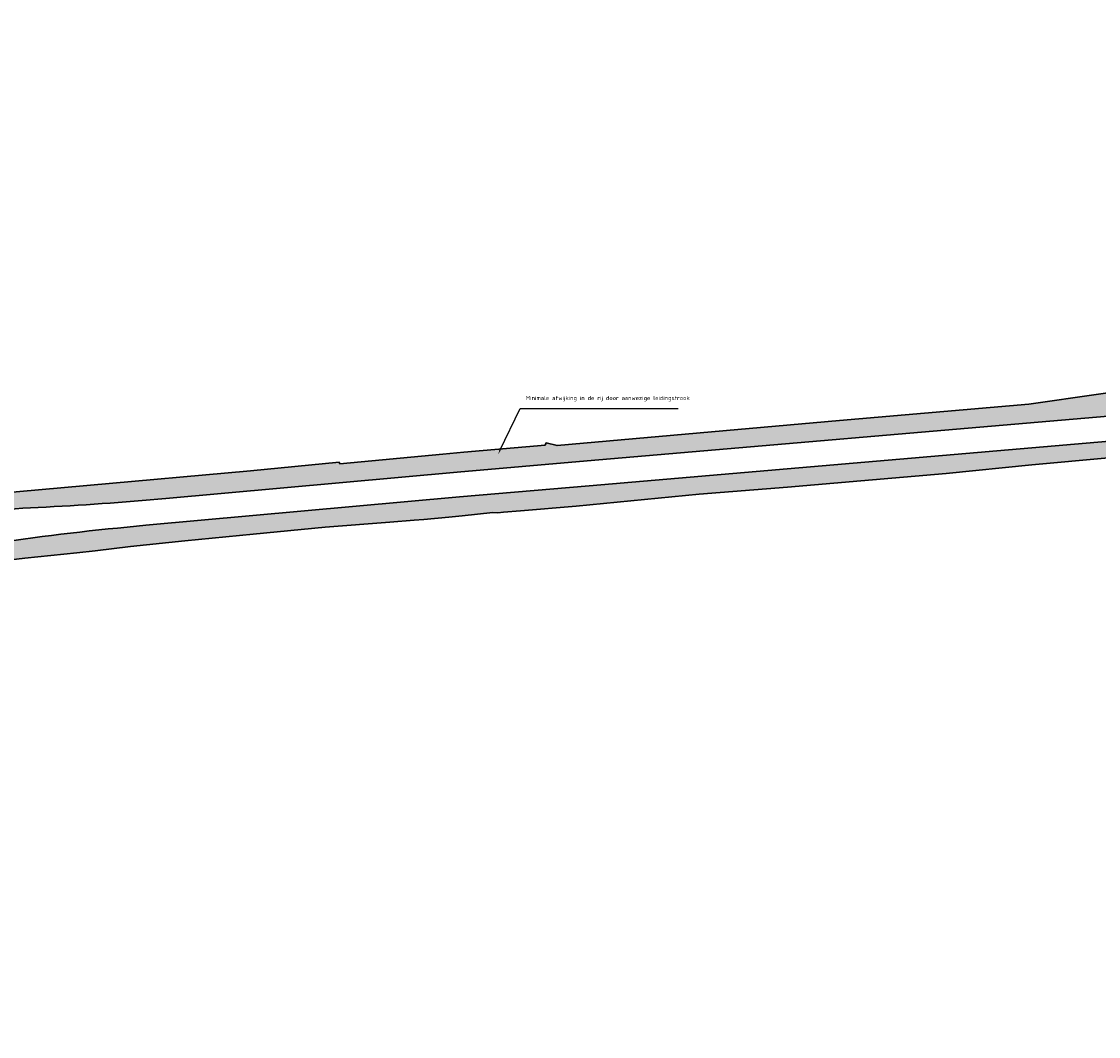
# Model space of a CAD drawing. Header units: metres. Extents: x 169758 to 173903, y 405444 to 407160.
# Tile 8 of 13: x 170756 to 171081, y 406408 to 406714. Entities that reach past the tile are written whole.
import ezdxf
from ezdxf import colors
from ezdxf.entities.mleader import LeaderData, LeaderLine
from ezdxf.math import Vec2, Vec3

# ---------------------------------------------------------------- set-up
doc = ezdxf.new("R2010")
doc.units = ezdxf.units.M
doc.header["$MEASUREMENT"] = 0
doc.layers.add('BRO ALG G Bermen', color=7, linetype='Continuous', lineweight=30, true_color=0xafd9aa)
doc.layers.add('BRO ALG G Bloem- en kruidenrijk grasland hatch', color=7, linetype='Continuous', true_color=0xd7ebd2)
doc.layers.add('X-XX-AL-T25-500', color=7, linetype='Continuous', lineweight=25)
doc.styles.add('NLCS-ISO-M500-T25', font='NLCS-ISO.ttf', dxfattribs={"height": 1.25})
pattern_1 = [(0, (0, 0), (0.75, 0.75), [0.375, -1.125]), (90, (0.1875, -0.1875), (-0.7499999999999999, 0.75), [0.375, -1.125])]

msp = doc.modelspace()

# ---------------------------------------------------------------- hatches: boundary and pattern name
at = {"layer": 'BRO ALG G Bermen'}
h = msp.add_hatch(color=256, dxfattribs=at)
h.dxf.hatch_style = 1
edge = h.paths.add_edge_path(flags=17)
edge.add_line((170035.612, 407051.313), (170005.252, 407023.721))
edge.add_line((170005.252, 407023.721), (169995.595, 407014.945))
edge.add_line((169995.595, 407014.945), (169992.799, 407012.185))
edge.add_line((169992.799, 407012.185), (169986.961, 407006.693))
edge.add_line((169986.961, 407006.693), (169984.7786659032, 407004.568055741))
edge.add_line((169984.7786659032, 407004.568055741), (169986.4161310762, 407000.9008282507))
edge.add_arc((170359.5814757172, 406621.2427428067), 532.3463499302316, 134.505863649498, 135.1613858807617)
edge.add_arc((170049.461063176, 406929.6210162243), 95.00000000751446, 135.161385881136, 141.6687191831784)
edge.add_arc((169983.9604999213, 406981.4083333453), 11.49999999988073, 141.6687191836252, 222.7496336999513)
edge.add_line((169975.5157411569, 406973.6021787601), (169974.0176026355, 406972.2697672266))
edge.add_arc((170611.9164096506, 407494.4118488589), 824.3465541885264, 219.3015037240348, 220.4787868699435)
edge.add_arc((170170.2785678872, 407127.4935724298), 250.3407251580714, 222.2188018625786, 227.7824661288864)
edge.add_arc((169624.2478095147, 406588.926065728), 517.1749999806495, 39.74957779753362, 43.06864620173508, ccw=False)
edge.add_line((170021.8760208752, 406919.6250015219), (170016.201, 406928.033))
edge.add_line((170016.201, 406928.033), (170013.8328175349, 406931.1148175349))
edge.add_line((170013.8328175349, 406931.1148175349), (170016.819, 406934.16))
edge.add_line((170016.819, 406934.16), (170016.645, 406933.921))
edge.add_line((170016.645, 406933.921), (170016.626, 406933.89))
edge.add_line((170016.626, 406933.89), (170016.492, 406933.668))
edge.add_line((170016.492, 406933.668), (170016.361, 406933.404))
edge.add_line((170016.361, 406933.404), (170016.349, 406933.373))
edge.add_line((170016.349, 406933.373), (170016.252, 406933.129))
edge.add_line((170016.252, 406933.129), (170016.197, 406932.945))
edge.add_line((170016.197, 406932.945), (170016.168, 406932.846))
edge.add_line((170016.168, 406932.846), (170016.107, 406932.556))
edge.add_line((170016.107, 406932.556), (170016.071, 406932.263))
edge.add_line((170016.071, 406932.263), (170016.06, 406931.968))
edge.add_line((170016.06, 406931.968), (170016.074, 406931.673))
edge.add_line((170016.074, 406931.673), (170016.094, 406931.526))
edge.add_line((170016.094, 406931.526), (170016.113, 406931.38))
edge.add_line((170016.113, 406931.38), (170016.124, 406931.332))
edge.add_line((170016.124, 406931.332), (170016.176, 406931.091))
edge.add_line((170016.176, 406931.091), (170016.233, 406930.908))
edge.add_line((170016.233, 406930.908), (170016.264, 406930.811))
edge.add_line((170016.264, 406930.811), (170042.564, 406891.891))
edge.add_line((170042.564, 406891.891), (170045.083, 406887.842))
edge.add_line((170045.083, 406887.842), (170046.025704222, 406886.5423251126))
edge.add_line((170046.025704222, 406886.5423251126), (170044.8009999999, 406885.654))
edge.add_line((170044.8009999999, 406885.654), (170047.771, 406881.259))
edge.add_line((170047.771, 406881.259), (170048.053437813, 406881.1749170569))
edge.add_line((170048.053437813, 406881.1749170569), (170048.095006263, 406881.1019481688))
edge.add_line((170048.095006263, 406881.1019481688), (170052.3208906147, 406873.4602314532))
edge.add_line((170052.3208906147, 406873.4602314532), (170061.3913156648, 406860.3380216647))
edge.add_line((170061.3913156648, 406860.3380216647), (170061.75, 406861.882))
edge.add_line((170061.75, 406861.882), (170066.416, 406866.871))
edge.add_line((170066.416, 406866.871), (170067.231, 406866.072))
edge.add_line((170067.231, 406866.072), (170067.552, 406865.783))
edge.add_line((170067.552, 406865.783), (170063.62, 406861.578))
edge.add_line((170063.62, 406861.578), (170063.154, 406859.574))
edge.add_line((170063.154, 406859.574), (170067.347, 406852.838))
edge.add_line((170067.347, 406852.838), (170071.597, 406846.193))
edge.add_line((170071.597, 406846.193), (170074.509, 406841.83))
edge.add_line((170074.509, 406841.83), (170091.411, 406818.25))
edge.add_line((170091.411, 406818.25), (170109.581, 406792.9))
edge.add_line((170109.581, 406792.9), (170129.53, 406765.47))
edge.add_line((170129.53, 406765.47), (170139.09, 406752.906))
edge.add_line((170139.09, 406752.906), (170145.371, 406744.651))
edge.add_line((170145.371, 406744.651), (170157.2, 406730.742))
edge.add_line((170157.2, 406730.742), (170171.829, 406714.691))
edge.add_line((170171.829, 406714.691), (170173.726, 406713.594))
edge.add_line((170173.726, 406713.594), (170175.712, 406712.667))
edge.add_line((170175.712, 406712.667), (170177.77, 406711.916))
edge.add_line((170177.77, 406711.916), (170179.177, 406711.538))
edge.add_line((170179.177, 406711.538), (170179.886, 406711.348))
edge.add_line((170179.886, 406711.348), (170180.872, 406711.173))
edge.add_line((170180.872, 406711.173), (170182.044, 406710.965))
edge.add_line((170182.044, 406710.965), (170184.227, 406710.772))
edge.add_line((170184.227, 406710.772), (170186.418, 406710.77))
edge.add_line((170186.418, 406710.77), (170196.63, 406710.98))
edge.add_line((170196.63, 406710.98), (170205.15, 406711.64))
edge.add_line((170205.15, 406711.64), (170207.596, 406711.911))
edge.add_line((170207.596, 406711.911), (170209.945, 406712.379))
edge.add_line((170209.945, 406712.379), (170210.01, 406712.392))
edge.add_line((170210.01, 406712.392), (170212.373, 406713.081))
edge.add_line((170212.373, 406713.081), (170214.668, 406713.971))
edge.add_line((170214.668, 406713.971), (170230.091, 406721.64))
edge.add_line((170230.091, 406721.64), (170233.281, 406724.54))
edge.add_line((170233.281, 406724.54), (170241.7, 406735.041))
edge.add_line((170241.7, 406735.041), (170245.958, 406740.465))
edge.add_line((170245.958, 406740.465), (170248.117, 406743.215))
edge.add_line((170248.117, 406743.215), (170248.67, 406743.919))
edge.add_line((170248.67, 406743.919), (170253.481, 406750.715))
edge.add_line((170253.481, 406750.715), (170255.65, 406753.78))
edge.add_line((170255.65, 406753.78), (170255.89, 406754.093))
edge.add_line((170255.89, 406754.093), (170258.539, 406757.55))
edge.add_line((170258.539, 406757.55), (170263.389, 406764.52))
edge.add_line((170263.389, 406764.52), (170265.289, 406763.68))
edge.add_line((170265.289, 406763.68), (170260.98, 406757.49))
edge.add_line((170260.98, 406757.49), (170259.204, 406755.102))
edge.add_line((170259.204, 406755.102), (170257.79, 406753.2))
edge.add_line((170257.79, 406753.2), (170255.643, 406750))
edge.add_line((170255.643, 406750), (170251.509, 406744.18))
edge.add_line((170251.509, 406744.18), (170247.579, 406739.089))
edge.add_line((170247.579, 406739.089), (170243.28, 406733.701))
edge.add_line((170243.28, 406733.701), (170236.45, 406724.55))
edge.add_line((170236.45, 406724.55), (170234.938, 406722.917))
edge.add_line((170234.938, 406722.917), (170231.15, 406719.792))
edge.add_line((170231.15, 406719.792), (170230.21, 406719.14))
edge.add_line((170230.21, 406719.14), (170226.416, 406717.29))
edge.add_line((170226.416, 406717.29), (170215.139, 406711.791))
edge.add_line((170215.139, 406711.791), (170212.6834312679, 406710.7793166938))
edge.add_line((170212.6834312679, 406710.7793166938), (170213.0286851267, 406704.506074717))
edge.add_line((170213.0286851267, 406704.506074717), (170192.7945334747, 406685.7381278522))
edge.add_arc((170533.3969285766, 407049.8398039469), 498.5780000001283, 226.9098951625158, 231.2686492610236)
edge.add_line((170221.4518339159, 406660.9050022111), (170221.9311204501, 406661.0175122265))
edge.add_line((170221.9311204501, 406661.0175122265), (170228.3969999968, 406657.4480000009))
edge.add_line((170228.3969999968, 406657.4480000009), (170235.6639999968, 406652.1420000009))
edge.add_line((170235.6639999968, 406652.1420000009), (170243.5609999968, 406647.0180000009))
edge.add_line((170243.5609999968, 406647.0180000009), (170252.3779999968, 406641.617000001))
edge.add_line((170252.3779999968, 406641.617000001), (170259.9679999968, 406637.2350000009))
edge.add_line((170259.9679999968, 406637.2350000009), (170271.3989999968, 406631.068000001))
edge.add_line((170271.3989999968, 406631.068000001), (170281.9599999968, 406625.9170000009))
edge.add_line((170281.9599999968, 406625.9170000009), (170291.1539999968, 406621.7280000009))
edge.add_line((170291.1539999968, 406621.7280000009), (170301.5989999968, 406616.9030000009))
edge.add_line((170301.5989999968, 406616.9030000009), (170313.4659999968, 406611.0000000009))
edge.add_line((170313.4659999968, 406611.0000000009), (170329.0629999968, 406602.0230000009))
edge.add_line((170329.0629999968, 406602.0230000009), (170343.2259999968, 406594.3360000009))
edge.add_line((170343.2259999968, 406594.3360000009), (170354.2736154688, 406588.3790850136))
edge.add_line((170354.2736154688, 406588.3790850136), (170363.8737385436, 406583.5034084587))
edge.add_arc((170533.9715758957, 407052.2716213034), 498.675156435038, 250.0561254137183, 258.7718407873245)
edge.add_arc((170439.0112461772, 406573.9311628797), 10.99999999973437, 258.7822488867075, 298.608105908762)
edge.add_arc((170468.2190261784, 406520.378333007), 50.00000000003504, 56.19273106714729, 118.6081059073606, ccw=False)
edge.add_arc((170502.1594893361, 406571.0640801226), 11.00000000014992, 236.1927310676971, 270.3239980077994)
edge.add_line((170502.2216921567, 406560.0642559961), (170527.1287227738, 406560.2051025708))
edge.add_arc((170527.1343775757, 406559.2051185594), 0.999999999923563, 3.0151875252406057, 90.32399801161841, ccw=False)
edge.add_line((170528.1329932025, 406559.2577192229), (170528.0900268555, 406555.4670410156))
edge.add_line((170528.0900268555, 406555.4670410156), (170552.0920410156, 406555.4609985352))
edge.add_line((170552.0920410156, 406555.4609985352), (170575.4700317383, 406557.0660400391))
edge.add_line((170575.4700317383, 406557.0660400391), (170615.3720092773, 406560.4760131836))
edge.add_line((170615.3720092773, 406560.4760131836), (170668.3020019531, 406565.0010375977))
edge.add_line((170668.3020019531, 406565.0010375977), (170726.5390014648, 406569.9800415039))
edge.add_line((170726.5390014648, 406569.9800415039), (170825.25, 406578.7930297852))
edge.add_line((170825.25, 406578.7930297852), (170851.9140014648, 406581.3760375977))
edge.add_line((170851.9140014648, 406581.3760375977), (170852.1300048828, 406580.9199829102))
edge.add_line((170852.1300048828, 406580.9199829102), (170883.1199951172, 406583.8500366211))
edge.add_line((170883.1199951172, 406583.8500366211), (170889.4600219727, 406584.4000244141))
edge.add_line((170889.4600219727, 406584.4000244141), (170913.950012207, 406586.5700073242))
edge.add_line((170913.950012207, 406586.5700073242), (170914.2430419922, 406587.2349853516))
edge.add_line((170914.2430419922, 406587.2349853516), (170917.575012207, 406586.3939819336))
edge.add_line((170917.575012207, 406586.3939819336), (171002.5969848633, 406593.9140014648))
edge.add_line((171002.5969848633, 406593.9140014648), (171059.616027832, 406598.9260253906))
edge.add_line((171059.616027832, 406598.9260253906), (171101.6430053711, 406604.9240112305))
edge.add_line((171101.6430053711, 406604.9240112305), (171132.0620117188, 406610.1000366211))
edge.add_line((171132.0620117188, 406610.1000366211), (171162.4700317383, 406616.1060180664))
edge.add_line((171162.4700317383, 406616.1060180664), (171209.6920166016, 406626.1810302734))
edge.add_line((171209.6920166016, 406626.1810302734), (171226.4280395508, 406629.6199951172))
edge.add_line((171226.4280395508, 406629.6199951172), (171258.5939941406, 406634.2430419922))
edge.add_line((171258.5939941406, 406634.2430419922), (171309.83203125, 406638.9100341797))
edge.add_line((171309.83203125, 406638.9100341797), (171365.9080200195, 406641.4290161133))
edge.add_line((171365.9080200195, 406641.4290161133), (171378.8934123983, 406642.012371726))
edge.add_arc((171369.4405323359, 406647.6375880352), 11.00000000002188, 329.2439852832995, 360.462577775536)
edge.add_line((171380.4401738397, 406647.7263956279), (171380.1218396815, 406687.1550245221))
edge.add_line((171380.1218396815, 406687.1550245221), (171386.0994473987, 406687.3323516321))
edge.add_line((171386.0994473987, 406687.3323516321), (171385.619657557, 406703.505825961))
edge.add_line((171385.619657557, 406703.505825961), (171385.1139710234, 406705.3895407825))
edge.add_line((171385.1139710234, 406705.3895407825), (171385.299, 406705.558))
edge.add_line((171385.299, 406705.558), (171385.484, 406705.757))
edge.add_line((171385.484, 406705.757), (171385.729, 406706.021))
edge.add_line((171385.729, 406706.021), (171385.795, 406706.08))
edge.add_line((171385.795, 406706.08), (171385.866, 406706.133))
edge.add_line((171385.866, 406706.133), (171385.941, 406706.18))
edge.add_line((171385.941, 406706.18), (171386.02, 406706.219))
edge.add_line((171386.02, 406706.219), (171386.103, 406706.251))
edge.add_line((171386.103, 406706.251), (171386.188, 406706.275))
edge.add_line((171386.188, 406706.275), (171386.275, 406706.291))
edge.add_line((171386.275, 406706.291), (171386.363, 406706.299))
edge.add_line((171386.363, 406706.299), (171386.537, 406706.307))
edge.add_line((171386.537, 406706.307), (171387.1286598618, 406686.3624435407))
edge.add_line((171387.1286598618, 406686.3624435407), (171381.1297081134, 406686.1844832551))
edge.add_line((171381.1297081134, 406686.1844832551), (171381.4401412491, 406647.7344690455))
edge.add_arc((171369.440532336, 406647.637588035), 11.99999999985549, -87.53109217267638, 0.4625777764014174, ccw=False)
edge.add_line((171369.9574591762, 406635.648727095), (171339.4568192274, 406634.308599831))
edge.add_line((171339.4568192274, 406634.308599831), (171323.4716713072, 406633.6193640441))
edge.add_line((171323.4716713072, 406633.6193640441), (171323.6267493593, 406630.022705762))
edge.add_line((171323.6267493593, 406630.022705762), (171299.7782591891, 406625.9916368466))
edge.add_line((171299.7782591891, 406625.9916368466), (171273.7084394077, 406624.867577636))
edge.add_arc((171290.9554880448, 406224.864227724), 400.37500000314, 92.4689078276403, 101.5509121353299)
edge.add_line((171210.7849580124, 406617.1304979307), (171152.4230186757, 406605.2026112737))
edge.add_arc((171032.3549473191, 407192.6835036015), 599.6249999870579, 274.89433838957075, 281.5509121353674, ccw=False)
edge.add_line((171083.5140349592, 406595.2448972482), (170926.5753944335, 406581.80613119))
edge.add_line((170926.5753944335, 406581.80613119), (170887.4689274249, 406578.3695773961))
edge.add_line((170887.4689274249, 406578.3695773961), (170799.7430459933, 406570.4706735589))
edge.add_arc((170710.0650904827, 407566.4414885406), 999.9999999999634, 272.9357894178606, 275.1450803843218, ccw=False)
edge.add_arc((170812.6842980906, 405565.4461264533), 1003.625000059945, 92.93578941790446, 95.05042643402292)
edge.add_line((170724.3327132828, 406565.1746587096), (170550.4309417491, 406549.8059894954))
edge.add_arc((170515.5370725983, 406944.6421055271), 396.3750000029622, 260.3645286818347, 275.05042643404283, ccw=False)
edge.add_arc((170533.3969285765, 407049.839803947), 503.0780000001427, 214.6532731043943, 260.3645286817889, ccw=False)
edge.add_line((170119.5609226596, 406763.7852037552), (170046.3215679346, 406869.7407871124))
edge.add_line((170046.3215679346, 406869.7407871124), (170041.9471467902, 406877.651104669))
edge.add_line((170041.9471467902, 406877.651104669), (170036.0419636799, 406888.0170106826))
edge.add_line((170036.0419636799, 406888.0170106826), (170029.8799422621, 406898.2642115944))
edge.add_arc((169624.2478094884, 406588.9260657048), 510.1250000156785, 37.32941860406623, 43.0686462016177)
edge.add_arc((169770.355024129, 406725.50088709), 310.1249999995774, 43.06864620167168, 50.30458411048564)
edge.add_arc((169978.0143960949, 406975.6685325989), 15.00000000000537, 147.1981407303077, 230.304584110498, ccw=False)
edge.add_arc((170049.4610631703, 406929.6210162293), 99.9999999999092, 135.1613858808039, 147.1981407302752, ccw=False)
edge.add_arc((170359.5814758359, 406621.2427426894), 537.3463500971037, 131.8899500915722, 135.1613858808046, ccw=False)
edge.add_line((170000.7942485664, 407021.2587742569), (170056.3545962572, 407071.7990812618))
edge.add_line((170056.3545962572, 407071.7990812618), (170069.178401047, 407083.1960328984))
edge.add_line((170069.178401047, 407083.1960328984), (170071.2880186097, 407080.8577590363))
edge.add_line((170071.2880186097, 407080.8577590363), (170058.5525605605, 407069.367682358))
edge.add_line((170058.5525605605, 407069.367682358), (170046.6064548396, 407058.6062617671))
edge.add_line((170046.6064548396, 407058.6062617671), (170035.612, 407051.313))
h = msp.add_hatch(color=256, dxfattribs=at)
h.dxf.hatch_style = 1
h.paths.add_polyline_path([(170472.9990234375, 406512.174987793), (170473.616027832, 406513.0980224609), (170474.2940063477, 406513.9760131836), (170475.0300292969, 406514.8060302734), (170475.8200073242, 406515.583984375), (170476.6619873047, 406516.3070068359), (170477.549987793, 406516.9719848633), (170478.4819946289, 406517.5740356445), (170480.2659740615, 406518.6726893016), (170484.454, 406520.595), (170492.582, 406523.108), (170498.393, 406523.663), (170509.427, 406523.467), (170516.425, 406523.359), (170519.123, 406523.46), (170522.04, 406523.543), (170522.789, 406523.581), (170525.474, 406523.667), (170526.091, 406523.687), (170530.822, 406523.772), (170534.82, 406523.892), (170536.0249554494, 406523.9280774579), (170542.435, 406524.12), (170556.631, 406524.731), (170570.198, 406525.709), (170585.991, 406526.979), (170603.592, 406529.006), (170622.959, 406531.239), (170625.174, 406531.533), (170640.919, 406533.62), (170659.722, 406536.47), (170673.364, 406538.74), (170686.676, 406541.014), (170701.457, 406543.829), (170717.368, 406546.532), (170733.307, 406549.237), (170744.359, 406550.942), (170757.284, 406552.504), (170772.861, 406554.116), (170778.435, 406554.751), (170789.051, 406555.962), (170805.456, 406557.687), (170826.012, 406559.77), (170847.741, 406561.872), (170867.173, 406563.314), (170874.492, 406563.906), (170877.4199829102, 406564.1199951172), (170884.9700317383, 406564.8300170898), (170888.9600219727, 406565.2200317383), (170898.2200317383, 406566.2300415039), (170899.719, 406566.138), (170901.469, 406566.337), (170906.521, 406566.785), (170923.3, 406568.185), (170960.367, 406571.814), (170986.955, 406573.91), (171009.041, 406575.742), (171034.719, 406578.007), (171060.54, 406580.645), (171083.61, 406582.728), (171103.849, 406585.182), (171123.078, 406586.063), (171127.315, 406586.156), (171141.517, 406586.47), (171148.234, 406586.619), (171172.846, 406587.225), (171174.299, 406587.261), (171184.909, 406587.744), (171190.869, 406587.662), (171195.446, 406587.908), (171222.669, 406589.15), (171235.944, 406589.756), (171249.82, 406590.6), (171265.891, 406591.144), (171278.154, 406591.266), (171280.388, 406590.949), (171282.874, 406590.631), (171297.871, 406591.016), (171313.37, 406591.672), (171329.824, 406592.535), (171345.408, 406593.255), (171359.508, 406593.961), (171377.0509999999, 406594.672, -0.2346648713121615), (171382.066, 406591.48), (171382.064, 406591.0949999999), (171382.064, 406590.416), (171382.058, 406587.959), (171382.714, 406578.412), (171383.009, 406572.394), (171382.957, 406572.393), (171383.257, 406567.558), (171383.828, 406557.387), (171384.07, 406553.799), (171384.086, 406550.788), (171384.21, 406550.789), (171384.701, 406541.778), (171385.203, 406532.556), (171384.309, 406532.545), (171384.321, 406531.393), (171384.322, 406531.389), (171384.343, 406529.262), (171392.612, 406529.927), (171391.782, 406551.619), (171391.573, 406556.466), (171389.995, 406556.409), (171389.994, 406556.489), (171389.33, 406568.723), (171388.794, 406578.686), (171388.234, 406583.544), (171388.658, 406583.541), (171388.343, 406587.33), (171388.317, 406587.641), (171388.305, 406587.896), (171388.249, 406588.632), (171397.483, 406588.887), (171397.495, 406588.559), (171397.5101218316, 406588.1161463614), (171397.541, 406588.111), (171397.332, 406583.199), (171397.5, 406573.213), (171397.715, 406558.274), (171397.753, 406556.671), (171397.371, 406556.654), (171395.5990261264, 406556.5754948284), (171395.736, 406550.457), (171396.444, 406530.249), (171396.5060124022, 406528.4790190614, 0.4188122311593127), (171397.555969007, 406527.5152035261), (171402.6432440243, 406527.7727760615, -0.01248984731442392), (171402.3596431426, 406535.4350996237), (171401.8637031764, 406576.7026230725, 0.03840481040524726), (171400.5035309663, 406591.9814989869, 0.3787811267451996), (171385.0624813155, 406604.4954915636), (171298.3596676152, 406600.7571037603, 0.001470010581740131), (171286.6351195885, 406600.2170344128), (171268.8426529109, 406601.0433849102), (171251.0278306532, 406601.7108162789, 0.004710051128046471), (171213.4644709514, 406598.845178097), (170927.2169802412, 406574.3136572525), (170888.1751165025, 406570.9278841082), (170793.7138772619, 406562.3961092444, 0.02691657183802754), (170703.2089432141, 406549.2821625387, -0.02776931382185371), (170592.93914865, 406533.4961563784), (170538.438000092, 406528.7608132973, -0.04377728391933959), (170476.6330506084, 406528.8121825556, 0.4070948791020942), (170460.4049765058, 406515.5575185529), (170455.580560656, 406472.9296295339), (170454.172548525, 406466.0701747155, 0.1409278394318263), (170456.3138436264, 406438.5165683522, 0.0754467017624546), (170466.5348296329, 406420.1654690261), (170474.0938384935, 406410.4013391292), (170475.6242663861, 406408.4244534), (170477.5907412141, 406409.9682355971), (170468.5116700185, 406421.6958618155, -0.07544670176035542), (170458.6557192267, 406439.3915647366, -0.1409278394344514), (170456.6214888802, 406465.5674907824), (170458.0520761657, 406472.5369256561), (170460.6842269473, 406495.7942556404), (170462.7609863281, 406495.424987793), (170466.5859985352, 406493.2440185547), (170468.375, 406492.9739990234), (170470.7180175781, 406505.9689941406), (170470.9190063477, 406507.0599975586), (170471.1940307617, 406508.1350097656), (170471.541015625, 406509.1890258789), (170471.958984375, 406510.216003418), (170472.4459838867, 406511.2139892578)])
at = {"layer": 'BRO ALG G Bloem- en kruidenrijk grasland hatch'}
h = msp.add_hatch(dxfattribs=at)
h.set_pattern_fill('CROSS', color=256, scale=3)
h.set_pattern_definition(pattern_1)
edge = h.paths.add_edge_path()
edge.add_line((171378.8934123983, 406642.012371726), (171365.9080200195, 406641.4290161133))
edge.add_line((171365.9080200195, 406641.4290161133), (171309.83203125, 406638.9100341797))
edge.add_line((171309.83203125, 406638.9100341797), (171258.5939941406, 406634.2430419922))
edge.add_line((171258.5939941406, 406634.2430419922), (171226.4280395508, 406629.6199951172))
edge.add_line((171226.4280395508, 406629.6199951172), (171209.6920166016, 406626.1810302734))
edge.add_line((171209.6920166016, 406626.1810302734), (171162.4700317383, 406616.1060180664))
edge.add_line((171162.4700317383, 406616.1060180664), (171132.0620117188, 406610.1000366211))
edge.add_line((171132.0620117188, 406610.1000366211), (171101.6430053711, 406604.9240112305))
edge.add_line((171101.6430053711, 406604.9240112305), (171059.616027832, 406598.9260253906))
edge.add_line((171059.616027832, 406598.9260253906), (171002.5969848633, 406593.9140014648))
edge.add_line((171002.5969848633, 406593.9140014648), (170917.575012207, 406586.3939819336))
edge.add_line((170917.575012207, 406586.3939819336), (170914.2430419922, 406587.2349853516))
edge.add_line((170914.2430419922, 406587.2349853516), (170913.950012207, 406586.5700073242))
edge.add_line((170913.950012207, 406586.5700073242), (170889.4600219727, 406584.4000244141))
edge.add_line((170889.4600219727, 406584.4000244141), (170883.1199951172, 406583.8500366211))
edge.add_line((170883.1199951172, 406583.8500366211), (170852.1300048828, 406580.9199829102))
edge.add_line((170852.1300048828, 406580.9199829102), (170851.9140014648, 406581.3760375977))
edge.add_line((170851.9140014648, 406581.3760375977), (170825.25, 406578.7930297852))
edge.add_line((170825.25, 406578.7930297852), (170726.5390014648, 406569.9800415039))
edge.add_line((170726.5390014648, 406569.9800415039), (170668.3020019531, 406565.0010375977))
edge.add_line((170668.3020019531, 406565.0010375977), (170615.3720092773, 406560.4760131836))
edge.add_line((170615.3720092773, 406560.4760131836), (170575.4700317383, 406557.0660400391))
edge.add_line((170575.4700317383, 406557.0660400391), (170552.0920410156, 406555.4609985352))
edge.add_line((170552.0920410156, 406555.4609985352), (170528.0900573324, 406555.4697298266))
edge.add_line((170528.0900573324, 406555.4697298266), (170528.1329932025, 406559.2577192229))
edge.add_arc((170527.1343775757, 406559.2051185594), 1.000000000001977, 3.015187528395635, 90.3239980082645)
edge.add_line((170527.1287227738, 406560.2051025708), (170502.2216921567, 406560.0642559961))
edge.add_arc((170502.159489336, 406571.0640801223), 10.99999999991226, 236.1927310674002, 270.32399800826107, ccw=False)
edge.add_arc((170468.2190261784, 406520.378333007), 50.00000000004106, 56.19273106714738, 118.6081059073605)
edge.add_arc((170439.0112461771, 406573.9311628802), 11.00000000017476, 258.7822488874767, 298.60810590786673, ccw=False)
edge.add_arc((170533.9715758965, 407052.2716213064), 498.6751564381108, 250.0561254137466, 258.7718407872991, ccw=False)
edge.add_line((170363.8737385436, 406583.5034084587), (170357.115, 406586.847))
edge.add_line((170357.115, 406586.847), (170350.1705, 406590.5915))
edge.add_line((170350.1705, 406590.5915), (170343.2259999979, 406594.3360000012))
edge.add_line((170343.2259999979, 406594.3360000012), (170329.0629999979, 406602.0230000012))
edge.add_line((170329.0629999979, 406602.0230000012), (170313.4659999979, 406611.0000000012))
edge.add_line((170313.4659999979, 406611.0000000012), (170301.5989999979, 406616.9030000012))
edge.add_line((170301.5989999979, 406616.9030000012), (170291.1539999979, 406621.7280000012))
edge.add_line((170291.1539999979, 406621.7280000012), (170281.9599999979, 406625.9170000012))
edge.add_line((170281.9599999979, 406625.9170000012), (170271.3989999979, 406631.0680000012))
edge.add_line((170271.3989999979, 406631.0680000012), (170259.9679999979, 406637.2350000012))
edge.add_line((170259.9679999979, 406637.2350000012), (170252.3779999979, 406641.6170000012))
edge.add_line((170252.3779999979, 406641.6170000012), (170243.5609999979, 406647.0180000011))
edge.add_line((170243.5609999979, 406647.0180000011), (170235.6639999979, 406652.1420000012))
edge.add_line((170235.6639999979, 406652.1420000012), (170228.3969999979, 406657.4480000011))
edge.add_line((170228.3969999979, 406657.4480000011), (170221.9311204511, 406661.0175122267))
edge.add_line((170221.9311204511, 406661.0175122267), (170220.8956017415, 406660.7744296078))
edge.add_arc((170533.396928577, 407049.8398039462), 499.0279999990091, 231.2282097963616, 260.3634461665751)
edge.add_arc((170515.5370725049, 406944.6421055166), 392.3250000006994, 260.3631517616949, 275.0504264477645)
edge.add_line((170550.0744102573, 406553.8402657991), (170723.976181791, 406569.2089350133))
edge.add_arc((170812.68429809, 405565.4461264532), 1007.675000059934, 92.93578941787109, 95.0504264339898, ccw=False)
edge.add_arc((170710.0650904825, 407566.4414885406), 995.9500000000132, 272.9357894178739, 275.1450803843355)
edge.add_line((170799.3798502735, 406574.5043553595), (170887.105731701, 406582.4032591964))
edge.add_line((170887.105731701, 406582.4032591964), (170926.195829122, 406585.8604239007))
edge.add_line((170926.195829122, 406585.8604239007), (171083.1684951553, 406599.2801298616))
edge.add_arc((171032.3549473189, 407192.6835036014), 595.5749999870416, 274.8943383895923, 281.5509121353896)
edge.add_line((171151.6120523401, 406609.170587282), (171209.9739916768, 406621.098473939))
edge.add_arc((171290.9554880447, 406224.864227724), 404.4250000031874, 92.46890782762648, 101.55091213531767, ccw=False)
edge.add_line((171273.5339765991, 406628.9138182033), (171299.3518865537, 406630.0270157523))
edge.add_line((171299.3518865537, 406630.0270157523), (171323.200376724, 406634.0580846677))
edge.add_line((171323.200376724, 406634.0580846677), (171323.4522865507, 406634.0689463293))
edge.add_line((171323.4522865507, 406634.0689463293), (171323.4113631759, 406635.0180644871))
edge.add_line((171323.4113631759, 406635.0180644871), (171339.3965110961, 406635.7073002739))
edge.add_line((171339.3965110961, 406635.7073002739), (171339.4557422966, 406634.3335766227))
edge.add_line((171339.4557422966, 406634.3335766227), (171369.9574591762, 406635.648727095))
edge.add_arc((171369.4405323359, 406647.6375880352), 12.00000000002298, 272.4689078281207, 332.330548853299)
edge.add_line((171380.0682284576, 406642.0651491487), (171378.8934123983, 406642.012371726))
h = msp.add_hatch(dxfattribs=at)
h.set_pattern_fill('CROSS', color=256, scale=3)
h.set_pattern_definition(pattern_1)
h.paths.add_polyline_path([(171391.2602365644, 406600.7089588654), (171298.534130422, 406596.710863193, 0.001494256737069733), (171286.6404079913, 406596.1624231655), (171268.6728886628, 406596.9969037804), (171251.0872944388, 406597.655747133, 0.004649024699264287), (171214.0856567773, 406594.8335684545), (170927.5608227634, 406570.298245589), (170888.5394310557, 406566.8943032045), (170794.0781918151, 406558.3625283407, 0.02691657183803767), (170704.0044871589, 406545.311065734, -0.02776931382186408), (170593.2897129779, 406529.46135717), (170538.788565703, 406524.7260142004, -0.01826951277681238), (170512.6917354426, 406523.4166154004), (170516.425, 406523.359), (170519.123, 406523.46), (170522.04, 406523.543), (170522.789, 406523.581), (170525.474, 406523.667), (170526.091, 406523.687), (170530.822, 406523.772), (170534.82, 406523.892), (170536.0249554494, 406523.9280774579), (170542.435, 406524.12), (170556.631, 406524.731), (170570.198, 406525.709), (170585.991, 406526.979), (170603.592, 406529.006), (170622.959, 406531.239), (170625.174, 406531.533), (170640.919, 406533.62), (170659.722, 406536.47), (170673.364, 406538.74), (170686.676, 406541.014), (170701.457, 406543.829), (170717.368, 406546.532), (170733.307, 406549.237), (170744.359, 406550.942), (170757.284, 406552.504), (170772.861, 406554.116), (170778.435, 406554.751), (170789.051, 406555.962), (170805.456, 406557.687), (170826.012, 406559.77), (170847.741, 406561.872), (170867.173, 406563.314), (170874.492, 406563.906), (170877.4199829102, 406564.1199951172), (170884.9700317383, 406564.8300170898), (170888.9600219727, 406565.2200317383), (170898.2200317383, 406566.2300415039), (170899.719, 406566.138), (170901.469, 406566.337), (170906.521, 406566.785), (170923.3, 406568.185), (170960.367, 406571.814), (170986.955, 406573.91), (171009.041, 406575.742), (171034.719, 406578.007), (171060.54, 406580.645), (171083.61, 406582.728), (171103.849, 406585.182), (171123.078, 406586.063), (171127.315, 406586.156), (171141.517, 406586.47), (171148.234, 406586.619), (171172.846, 406587.225), (171174.299, 406587.261), (171184.909, 406587.744), (171190.869, 406587.662), (171195.446, 406587.908), (171222.669, 406589.15), (171235.944, 406589.756), (171249.82, 406590.6), (171265.891, 406591.144), (171278.154, 406591.266), (171280.388, 406590.949), (171282.874, 406590.631), (171297.871, 406591.016), (171313.37, 406591.672), (171329.824, 406592.535), (171345.408, 406593.255), (171359.508, 406593.961), (171377.0509999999, 406594.672, -0.2346648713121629), (171382.066, 406591.48), (171382.064, 406591.095), (171382.064, 406590.416), (171382.058, 406587.959), (171382.714, 406578.412), (171383.009, 406572.394), (171382.957, 406572.393), (171383.257, 406567.558), (171383.828, 406557.387), (171384.07, 406553.799), (171384.086, 406550.788), (171384.21, 406550.789), (171384.701, 406541.778), (171385.203, 406532.556), (171384.309, 406532.545), (171384.321, 406531.393), (171384.322, 406531.389), (171384.343, 406529.262), (171392.612, 406529.927), (171391.782, 406551.619), (171391.573, 406556.466), (171389.995, 406556.409), (171389.994, 406556.489), (171389.33, 406568.723), (171388.794, 406578.686), (171388.234, 406583.544), (171388.658, 406583.541), (171388.343, 406587.33), (171388.317, 406587.641), (171388.305, 406587.896), (171388.249, 406588.632), (171397.483, 406588.887), (171397.495, 406588.559), (171397.5101218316, 406588.1161463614), (171397.541, 406588.111), (171397.332, 406583.199), (171397.5, 406573.213), (171397.715, 406558.274), (171397.753, 406556.671), (171397.371, 406556.654), (171395.5990261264, 406556.5754948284), (171395.736, 406550.457), (171396.444, 406530.249), (171396.501, 406528.617), (171396.5138244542, 406528.3844177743, 0.391178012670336), (171397.555969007, 406527.5152035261), (171400.1462829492, 406527.6463530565, -0.01244421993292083), (171399.8598236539, 406535.4050575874), (171399.3638836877, 406576.6725810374, 0.03840481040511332), (171398.0377157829, 406591.5694850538, 0.2407550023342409)])

# ---------------------------------------------------------------- linework, layer by layer
at = {"layer": 'BRO ALG G Bermen'}
for points in [[(171396.5055971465, 406528.533626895, 0.4349545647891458), (171397.555969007, 406527.5152035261), (171402.6432440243, 406527.7727760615, -0.01248984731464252), (171402.3596431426, 406535.4350996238), (171401.8637031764, 406576.7026230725, 0.03840481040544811), (171400.5035309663, 406591.9814989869, 0.3787811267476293), (171385.0624813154, 406604.4954915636), (171298.3596676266, 406600.7571037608, 0.001470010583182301), (171286.6351195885, 406600.2170344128), (171268.8426529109, 406601.0433849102), (171251.0278306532, 406601.7108162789, 0.004675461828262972), (171213.7401169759, 406598.868801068), (170927.2169802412, 406574.3136572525), (170888.1751165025, 406570.9278841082), (170793.7138772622, 406562.3961092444, 0.02691657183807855), (170703.2089432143, 406549.2821625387, -0.02776931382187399)], [(171083.5140349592, 406595.2448972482), (170926.5753944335, 406581.80613119), (170887.4689274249, 406578.3695773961), (170799.7430459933, 406570.4706735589, -0.009640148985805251), (170761.2818638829, 406567.753928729, 0.009227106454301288), (170724.3327132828, 406565.1746587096)]]:
    msp.add_lwpolyline(points, format="xyb", dxfattribs=at)
for points in [[(170726.5390014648, 406569.9800415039), (170825.25, 406578.7930297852), (170851.9140014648, 406581.3760375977), (170852.1300048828, 406580.9199829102), (170883.1199951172, 406583.8500366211), (170889.4600219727, 406584.4000244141), (170913.950012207, 406586.5700073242), (170914.2430419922, 406587.2349853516), (170917.575012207, 406586.3939819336), (171002.5969848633, 406593.9140014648), (171059.616027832, 406598.9260253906), (171101.6430053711, 406604.9240112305)], [(170744.359, 406550.942), (170757.284, 406552.504), (170772.861, 406554.116), (170778.435, 406554.751), (170789.051, 406555.962), (170805.456, 406557.687), (170826.012, 406559.77), (170847.741, 406561.872), (170867.173, 406563.314), (170874.492, 406563.906), (170877.4199829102, 406564.1199951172), (170884.9700317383, 406564.8300170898), (170888.9600219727, 406565.2200317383), (170898.2200317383, 406566.2300415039), (170899.719, 406566.138), (170901.469, 406566.337), (170906.521, 406566.785), (170923.3, 406568.185), (170960.367, 406571.814), (170986.955, 406573.91), (171009.041, 406575.742), (171034.719, 406578.007), (171060.54, 406580.645), (171083.61, 406582.728)]]:
    msp.add_lwpolyline(points, dxfattribs=at)

# ---------------------------------------------------------------- leaders
at = {"layer": 'X-XX-AL-T25-500', "transparency": 33554687}
ml = msp.add_multileader_mtext('Standard', dxfattribs=at)
ml.set_content('Minimale afwijking in de rij door aanwezige leidingstrook ', color=256, style='NLCS-ISO-M500-T25')
ml.set_leader_properties(color=256, linetype='ByLayer', lineweight=-1)
ml.build(insert=Vec2(0, 0))
ml.multileader.update_dxf_attribs({"text_left_attachment_type": 5, "text_right_attachment_type": 5, "dogleg_length": 1.25, "arrow_head_size": 1.25})
ctx = ml.context
ctx.base_point, ctx.char_height, ctx.arrow_head_size, ctx.landing_gap_size, ctx.plane_origin = Vec3(170907.6504394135, 406597.6249763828), 1.25, 1.25, 0.45, Vec3(170965.4287406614, 406601.725593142)
ctx.left_attachment, ctx.right_attachment = 5, 5
notes = []
notes.append((ctx, [(1, (1, 1, 0), (170906.4004394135, 406597.6249763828), (1, 0), 1.25, [(0, [(170899.8260126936, 406583.8227488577)], 0, [])])]))
ctx.mtext.insert, ctx.mtext.width, ctx.mtext.flow_direction = Vec3(170908.1004394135, 406601.3749763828), 47.34189801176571, 5
for ctx, leaders in notes:
    for number, flags, end, landing, length, lines in leaders:
        leader = LeaderData()
        leader.index, (leader.has_last_leader_line, leader.has_dogleg_vector, leader.attachment_direction) = number, flags
        leader.last_leader_point, leader.dogleg_vector, leader.dogleg_length = Vec3(end), Vec3(landing), length
        for number, points, colour, breaks in lines:
            line = LeaderLine()
            line.index, line.vertices, line.color, line.breaks = number, Vec3.list(points), colors.encode_raw_color(colour), breaks
            leader.lines.append(line)
        ctx.leaders.append(leader)

doc.saveas('drawing.dxf')
